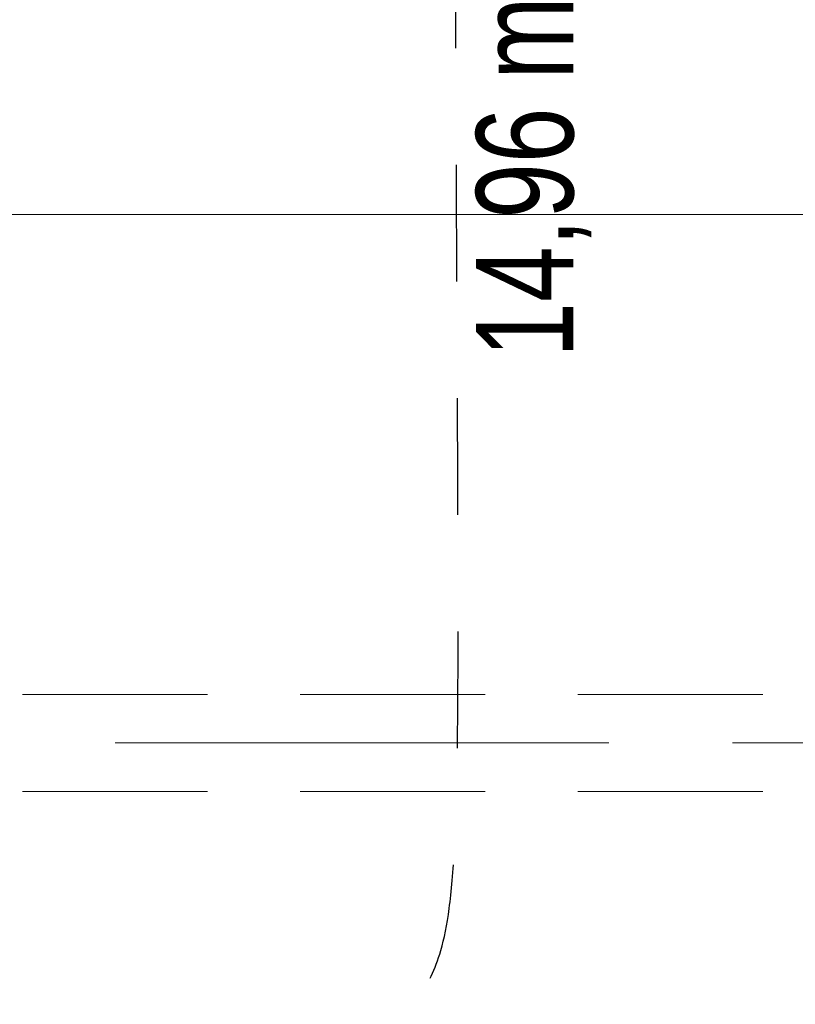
# Model space of a CAD drawing. Header units: centimetres. Extents: x -1631 to 21770, y -8842 to 3590.
# Tile 87 of 87: x 302 to 501, y 1301 to 1554. Entities that reach past the tile are written whole.
import ezdxf

# ---------------------------------------------------------------- set-up
doc = ezdxf.new("R2010")
doc.units = ezdxf.units.CM
for name, pattern in [('Dash', [60, 30, -30]), ('Oś', [222.25, 127, -31.75, 31.75, -31.75]), ('Ukryte', [71.438, 47.625, -23.813])]:
    doc.linetypes.add(name, pattern=pattern)
for name, color, linetype, lineweight in [('A-DETL', 90, 'Continuous', 9), ('A-DETL-HDLN', 90, 'Ukryte', 9), ('A-DETL-THIN', 151, 'Continuous', 9), ('G-ANNO-TEXT', 231, 'Continuous', 13), ('S-GRID', 1, 'Continuous', 13)]:
    doc.layers.add(name, color=color, linetype=linetype, lineweight=lineweight)
doc.styles.add('Arial Narrow_4', font='ARIALN.TTF', dxfattribs={"height": 25})

msp = doc.modelspace()

# ---------------------------------------------------------------- linework, layer by layer
at = {"layer": 'A-DETL', "linetype": 'Dash', "lineweight": 25}
for points, knots in [([(-555.62, 1472.57), (-478.91, 1472.57), (-476.08, 1472.57), (-439.12, 1472.57), (-439.12, 1435.62), (-439.12, 1432.79), (-439.12, 1329.11), (-439.12, 1326.28), (-439.12, 1289.33), (-402.17, 1289.33), (-399.34, 1289.33), (54.38, 1289.33), (347.2, 1289.33), (391.67, 1289.33), (418.55, 1316.21), (413.88, 1393.93), (413.88, 1663.13)], [0, 0, 0, 0, 1.274059, 2.1133, 2.95254, 4.521491, 5.717221, 7.286172, 8.125412, 8.964652, 14.361634, 22.556861, 31.207392, 35.311818, 37.065318, 41.276562, 41.276562, 41.276562, 41.276562]), ([(-555.62, 1472.57), (-478.91, 1472.57), (-450.62, 1472.57), (-439.12, 1472.57), (-439.12, 1461.07), (-439.12, 1432.79), (-439.12, 1329.11), (-439.12, 1326.28), (-439.12, 1289.33), (-402.17, 1289.33), (-399.34, 1289.33), (54.38, 1289.33), (347.2, 1289.33), (391.67, 1289.33), (413.88, 1267.11), (413.88, 1211.15), (413.88, 1019.9)], [0, 0, 0, 0, 1.274059, 1.834911, 2.395763, 3.964714, 5.438832, 7.007784, 7.847024, 8.686264, 14.083246, 22.278473, 30.929004, 34.961158, 36.402966, 39.45005, 39.45005, 39.45005, 39.45005])]:
    msp.add_open_spline(points, degree=3, knots=knots, dxfattribs=at)
at = {"layer": 'A-DETL-HDLN'}
for p, q in [((-1197.62, 1380.83), (1172.38, 1380.83)), ((-1197.62, 1355.83), (1172.38, 1355.83))]:
    msp.add_line(p, q, dxfattribs=at)
at = {"layer": 'A-DETL-THIN'}
msp.add_line((-253.35, 1504.23), (552.37, 1504.23), dxfattribs=at)
at = {"layer": 'S-GRID', "linetype": 'Oś'}
msp.add_line((1342.46, 1368.33), (-1368.76, 1368.33), dxfattribs=at)

# ---------------------------------------------------------------- texts
at = {"layer": 'G-ANNO-TEXT', "color": 11, "insert": (419.29, 1467.16), "char_height": 25, "width": 104.939, "attachment_point": 1, "rotation": 90, "line_spacing_factor": 0.949189, "style": 'Arial Narrow_4'}
msp.add_mtext('\\pt127,254,381,508,635,762,889,1016,1143,1270,1397,1524,1651,1778,1905,2032,2159,2286,2413,2540,2667,2794,2921,3048,3175,3302,3429,3556,3683,3810,3937,4064;14,96 m', dxfattribs=at)

doc.saveas('drawing.dxf')
